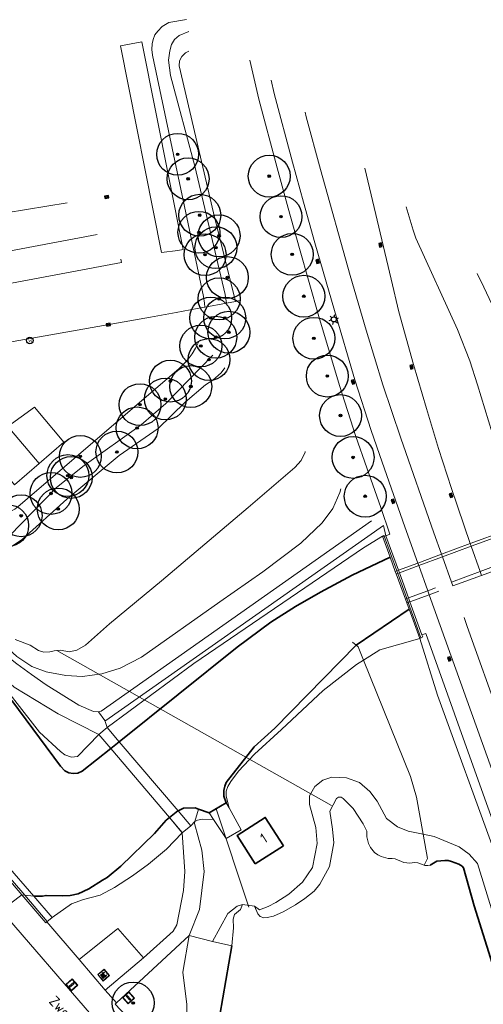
# Model space of a CAD drawing. Header units: metres. Extents: x 92877 to 94117, y 464509 to 465451.
# Tile 100 of 102: x 93404 to 93459, y 465333 to 465451. Entities that reach past the tile are written whole.
import ezdxf
from ezdxf.enums import TextEntityAlignment as Align

# ---------------------------------------------------------------- set-up
doc = ezdxf.new("R2010")
doc.units = ezdxf.units.M
doc.linetypes.add('IE-TERREINAFSCHEIDING', pattern=[10, 8, -2])
doc.layers.get('0').update_dxf_attribs({"linetype": 'CONTINUOUS'})
for name, color, linetype, lineweight in [('B-WE-BV-LEUNING-G', 252, 'BV-LEUNING', 18), ('B-WE-GK-BESCHOEIING-G', 252, 'GK-BESCHOEIING', 35), ('B-WE-GR-BEPLANTING_CULTUUR-G', 252, 'CONTINUOUS', 18), ('B-WE-GR-BOOM-S', 90, 'CONTINUOUS', 25), ('B-WE-IE-MEUBILAIR_WEGMEUBILAIR_BANK-S', 252, 'CONTINUOUS', 15), ('B-WE-IE-TERREINAFSCHEIDING-G', 252, 'IE-TERREINAFSCHEIDING', 18), ('B-WE-IE-TERREINAFSCHEIDING_KUNSTMATIG_HEKWERK-G', 252, 'IE-TERREINAFSCHEIDING-KUNSTMATIG', 18), ('B-WE-IE-TERREINAFSCHEIDING_KUNSTMATIG_MUUR-G', 252, 'IE-TERREINAFSCHEIDING-KUNSTMATIG-DICHT', 18), ('B-WE-KL-ET_LS_OV_LICHTMAST-S', 252, 'CONTINUOUS', 25), ('B-WE-KL-WATER-S', 252, 'CONTINUOUS', 25), ('B-WE-KW-KUNSTWERK-GV', 252, 'CONTINUOUS', 18), ('B-WE-KW-KUNSTWERK_DUIKER-G', 252, 'CONTINUOUS', 18), ('B-WE-OG-TOPOGRAFIE_BEBOUWING-GV', 252, 'CONTINUOUS', 35), ('B-WE-OG-TOPOGRAFIE_HUISNUMMER-T25', 7, 'CONTINUOUS', 20), ('B-WE-OG-TOPOGRAFIE_STRAATNAAM-T18', 7, 'CONTINUOUS', 18), ('B-WE-OG-TOPOGRAFIE_WATER-GV', 252, 'CONTINUOUS', 18), ('B-WE-RI-HWA_KOLK-S', 252, 'CONTINUOUS', 25), ('B-WE-VH-VERHARDING-GV', 252, 'CONTINUOUS', 18), ('B-WE-VW-OV_DRAAGCONSTRUCTIE-S', 252, 'CONTINUOUS', 15)]:
    doc.layers.add(name, color=color, linetype=linetype, lineweight=lineweight)
doc.styles.add('NLCS-ISO', font='NLCS-ISO.ttf')
doc.styles.get("Standard").update_dxf_attribs({"font": 'isocp.shx'})
doc.linetypes.add('BV-LEUNING', pattern='A,1,[69,NLCS.SHX,S=0.2,R=0,X=0,Y=0],1', length=2)
doc.linetypes.add('GK-BESCHOEIING', pattern='A,30,-5,[1,NLCS.SHX,S=1,R=0,X=0,Y=0],-5', length=40)
doc.linetypes.add('IE-TERREINAFSCHEIDING-KUNSTMATIG', pattern='A,4,[82,NLCS.SHX,S=0.75,R=90,X=0,Y=0],4,-2', length=10)
doc.linetypes.add('IE-TERREINAFSCHEIDING-KUNSTMATIG-DICHT', pattern='A,8,-1,[82,NLCS.SHX,S=0.75,R=90,X=0,Y=0],-1', length=10)

# ---------------------------------------------------------------- blocks, each defined once
blk = doc.blocks.new('Q_BANK')
blk.add_lwpolyline([(-0.5, 0.5), (0.5, 0.5), (0.5, -0.5), (-0.5, -0.5)], close=True)
blk.add_lwpolyline([(-0.44, 0.46), (0.44, 0.46, -0.414214), (0.46, 0.44), (0.46, -0.44, -0.414214), (0.44, -0.46), (-0.44, -0.46, -0.414214), (-0.46, -0.44), (-0.46, 0.44), (-0.46, 0.44), (-0.46, 0.45), (-0.46, 0.45), (-0.46, 0.45), (-0.46, 0.45), (-0.46, 0.45), (-0.46, 0.45), (-0.46, 0.46), (-0.46, 0.46), (-0.46, 0.46), (-0.45, 0.46), (-0.45, 0.46), (-0.45, 0.46), (-0.45, 0.46), (-0.45, 0.46), (-0.45, 0.46), (-0.44, 0.46), (-0.44, 0.46)], format="xyb")
for points in [[(-0.27, 0.02), (-0.37, -0.08)], [(-0.18, 0.13), (-0.27, 0.13), (-0.27, 0.28)], [(-0.27, 0.28), (0.26, 0.28), (0.26, 0.13), (0.17, 0.13)], [(-0.18, 0.02), (-0.27, 0.02)], [(-0.27, 0.02), (-0.18, 0.02)], [(-0.18, 0.02), (-0.18, 0.13)], [(-0.18, 0.13), (-0.14, 0.13)], [(-0.14, 0.13), (-0.14, 0.02)], [(0.13, 0.13), (-0.14, 0.13)], [(0.13, 0.02), (-0.14, 0.02)], [(-0.14, 0.02), (0.13, 0.02)], [(0.13, 0.02), (-0.14, 0.02)], [(-0.14, 0.02), (0.13, 0.02)], [(-0.14, 0.02), (0.13, 0.02)], [(0.13, 0.02), (0.13, 0.13)], [(0.13, 0.13), (0.17, 0.13)], [(0.17, 0.13), (0.17, 0.02)], [(0.17, 0.02), (0.26, 0.02)], [(0.17, 0.02), (0.26, 0.02)], [(0.26, 0.02), (0.36, -0.08)], [(-0.24, -0.08), (-0.37, -0.08)], [(-0.19, -0.08), (-0.19, -0.27), (-0.24, -0.27), (-0.24, -0.08)], [(-0.24, -0.08), (-0.19, -0.08)], [(0.18, -0.08), (-0.19, -0.08)], [(0.23, -0.08), (0.23, -0.27), (0.18, -0.27), (0.18, -0.08)], [(0.18, -0.08), (0.23, -0.08)], [(0.36, -0.08), (0.23, -0.08)]]:
    blk.add_lwpolyline(points)
blk = doc.blocks.new('Q_VERKEERSBORDPAAL')
for points in [[(-0.5, 0.5), (0.5, 0.5), (0.5, -0.5), (-0.5, -0.5)], [(-0.08, 0.33), (0.07, 0.33), (0.07, -0.33), (-0.08, -0.33)]]:
    blk.add_lwpolyline(points, close=True)
blk.add_lwpolyline([(-0.44, 0.46), (0.44, 0.46, -0.414214), (0.46, 0.44), (0.46, -0.44, -0.414214), (0.44, -0.46), (-0.44, -0.46, -0.414214), (-0.46, -0.44), (-0.46, 0.44), (-0.46, 0.44), (-0.46, 0.45), (-0.46, 0.45), (-0.46, 0.45), (-0.46, 0.45), (-0.46, 0.45), (-0.46, 0.45), (-0.46, 0.46), (-0.46, 0.46), (-0.46, 0.46), (-0.45, 0.46), (-0.45, 0.46), (-0.45, 0.46), (-0.45, 0.46), (-0.45, 0.46), (-0.45, 0.46), (-0.44, 0.46), (-0.44, 0.46)], format="xyb")
blk = doc.blocks.new('Q_LICHTMAST')
for points in [[(-0.26, 0.15), (-0.52, 0.3)], [(0, 0.3), (0, 0.6)], [(0.26, 0.15), (0.52, 0.3)], [(-0.26, -0.15), (-0.52, -0.3)], [(0, -0.3), (0, -0.6)], [(0.26, -0.15), (0.52, -0.3)]]:
    blk.add_lwpolyline(points)
blk.add_circle((0, 0), 0.3)
blk = doc.blocks.new('SKL-WATER_STRAATPOT-SO')
blk.add_circle((0, 0), 2)
at = {"style": 'NLCS-ISO'}
blk.add_text('W', height=2, rotation=360, dxfattribs=at).set_placement((-1.06, -1.05))
blk = doc.blocks.new('B-SRI-KOLK_COMBINATIE-SO')
for p, q in [((-1.125, 0), (1.125, 1.5)), ((1.125, 0), (-1.125, 1.5))]:
    blk.add_line(p, q)
at = {"flags": 128}
blk.add_lwpolyline([(-1.125, 0), (1.125, 0), (1.125, 1.5), (-1.125, 1.5)], close=True, dxfattribs=at)
blk = doc.blocks.new('SGR-BOOM_01')
at = {"ltscale": 0.1}
h = blk.add_hatch(color=256, dxfattribs=at)
edge = h.paths.add_edge_path()
edge.add_arc((0, 0), 0.15, 0, 360)
for radius in [2.5, 0.045]:
    blk.add_circle((0, 0), radius)
blk.add_circle((0, 0), 0.15, dxfattribs=at)

msp = doc.modelspace()

# ---------------------------------------------------------------- linework, layer by layer
at = {"layer": 'B-WE-BV-LEUNING-G'}
for p, q in [((93447.23, 465389.08), (93447.19, 465389.18)), ((93448.72, 465384.93), (93447.23, 465389.08)), ((93448.84, 465384.62), (93448.72, 465384.93)), ((93448.72, 465384.93), (93448.72, 465384.93)), ((93449.92, 465381.62), (93448.84, 465384.62)), ((93450.08, 465381.17), (93449.92, 465381.62)), ((93450.08, 465381.16), (93450.08, 465381.17)), ((93451.6, 465376.94), (93450.08, 465381.16)), ((93413.14, 465365.41), (93414.57, 465363.73)), ((93414.57, 465363.73), (93421.58, 465355.48)), ((93421.58, 465355.48), (93423.1, 465353.68)), ((93404.29, 465346.22), (93401.61, 465349.37)), ((93404.29, 465346.22), (93404.29, 465346.22)), ((93406.96, 465343.08), (93404.29, 465346.22))]:
    msp.add_line(p, q, dxfattribs=at)
at = {"layer": 'B-WE-GK-BESCHOEIING-G'}
for p, q in [((93443.86, 465376.05), (93450.18, 465380.34)), ((93408.57, 465361.6), (93402.74, 465369.43)), ((93415.58, 465364.53), (93414.57, 465363.73)), ((93414.57, 465363.73), (93414.57, 465363.72)), ((93425.05, 465356.49), (93426.32, 465356.04)), ((93428.36, 465357.23), (93426.32, 465356.04)), ((93421.56, 465355.47), (93421.58, 465355.48))]:
    msp.add_line(p, q, dxfattribs=at)
at = {"layer": 'B-WE-GK-BESCHOEIING-G', "flags": 128}
for points in [[(93447.93, 465386.54), (93443.38, 465384.42), (93439.6, 465382.38), (93436.64, 465380.65), (93433.66, 465378.78), (93429.66, 465375.81), (93415.58, 465364.53)], [(93428.36, 465357.23), (93428.08, 465358.05), (93428.05, 465358.71), (93428.18, 465359.24), (93428.34, 465359.67), (93431.69, 465363.9), (93434.15, 465366.16), (93443.86, 465376.05)], [(93414.57, 465363.72), (93411.16, 465361), (93410.65, 465360.79), (93410.07, 465360.72), (93409.57, 465360.8), (93409.08, 465361.07), (93408.57, 465361.6)], [(93421.58, 465355.48), (93422.58, 465356.29), (93422.6, 465356.3)], [(93422.6, 465356.3), (93423.25, 465356.61), (93424.66, 465356.63), (93425.05, 465356.49)], [(93413.58, 465348), (93414.12, 465348.34), (93415.77, 465349.69), (93419.77, 465353.56), (93421.17, 465355.15), (93421.56, 465355.47)], [(93468.94, 465309.97), (93457.96, 465344.96), (93456.69, 465349.47), (93456.52, 465349.66), (93456.13, 465349.9), (93455.27, 465350.24), (93454.87, 465350.34), (93454.46, 465350.37), (93453.51, 465350.29), (93452.7, 465349.81)], [(93405.36, 465346.1), (93406.41, 465346.1), (93406.85, 465346.19), (93408.82, 465346.13), (93409.7, 465346.18), (93410.67, 465346.39), (93411.95, 465346.97), (93413.58, 465348)], [(93429.03, 465340.16), (93427.22, 465329.84), (93442.03, 465313.83), (93450.91, 465304.64), (93456.91, 465297.74), (93458.89, 465295.29)]]:
    msp.add_lwpolyline(points, dxfattribs=at)
at = {"layer": 'B-WE-GR-BEPLANTING_CULTUUR-G'}
for p, q in [((93447.14, 465390.35), (93447.42, 465389.11)), ((93428.7, 465356.62), (93428.36, 465357.23)), ((93426.32, 465356.04), (93426.85, 465355.24)), ((93410.81, 465338.54), (93415.42, 465342.25)), ((93415.42, 465342.25), (93418.49, 465338.74))]:
    msp.add_line(p, q, dxfattribs=at)
at = {"layer": 'B-WE-GR-BEPLANTING_CULTUUR-G', "flags": 128}
for points in [[(93428.37, 465416.88), (93428.24, 465417.89), (93424.59, 465433.24), (93421.7, 465444.06), (93421.47, 465445.86), (93421.6, 465446.97), (93421.81, 465447.74), (93422.17, 465448.33), (93422.74, 465448.83), (93423.9, 465449.3)], [(93442.02, 465394.72), (93441.91, 465394.28), (93441.08, 465392.38), (93439.8, 465390.66), (93437.25, 465388.22), (93432.72, 465384.79), (93427.59, 465381.22), (93418.24, 465374.62), (93415.68, 465373.32), (93413.48, 465372.64), (93411.19, 465372.31), (93409.2, 465372.45), (93406.87, 465372.86), (93405.14, 465373.49), (93403.33, 465374.69), (93400.3, 465377.47), (93388.95, 465390.35), (93376.65, 465403.72), (93363.2, 465416.31), (93354.21, 465424.55), (93348.35, 465430.95), (93339.87, 465441.15)], [(93380.87, 465408.48), (93391.8, 465396.76), (93395.93, 465391.34), (93397.93, 465389.36), (93399.21, 465388.57), (93400.51, 465388.38), (93401.37, 465388.51), (93402.49, 465389.09), (93408.09, 465394.87), (93411.37, 465397.51), (93418.21, 465402.34), (93421.13, 465404.89), (93426.75, 465410.66)], [(93414.14, 465366.22), (93424.48, 465373.87), (93444.74, 465387.66), (93447.02, 465389.05)], [(93451.49, 465376.83), (93446.71, 465375.51), (93444.73, 465374.27)], [(93451.49, 465376.83), (93453.6, 465370.07), (93460.4, 465351.39), (93467.37, 465333.24), (93471.15, 465321.78), (93474.09, 465312.18), (93476.86, 465304.13)], [(93444.73, 465374.27), (93443.92, 465373.76), (93439.92, 465370.64), (93434.97, 465365.99), (93431.74, 465363.06), (93429.82, 465361.03), (93428.9, 465359.78), (93428.53, 465359.17), (93428.35, 465358.63), (93428.35, 465358.04), (93428.7, 465356.62)], [(93400.01, 465373.71), (93400.14, 465373.24), (93406.07, 465365.67), (93408.57, 465363.35), (93409.08, 465362.97), (93409.87, 465362.68), (93410.61, 465362.78), (93413.14, 465365.41)], [(93432.32, 465344.47), (93433.36, 465344.88), (93434.28, 465345.35), (93435.82, 465346.34), (93437.48, 465347.77), (93438.64, 465349.53), (93439.21, 465352.38), (93439.06, 465354.29), (93438.31, 465357.05), (93438.31, 465358.06), (93438.93, 465359.2), (93439.88, 465359.94), (93440.98, 465360.29), (93442.7, 465360.22), (93444.26, 465359.67), (93445.51, 465358.59), (93446.39, 465357.45), (93447.49, 465355.35), (93448.81, 465354.37), (93450.08, 465353.87), (93451.87, 465353.51)], [(93426.85, 465355.24), (93428.33, 465352.98), (93430.15, 465354), (93428.7, 465356.62)], [(93426.85, 465355.24), (93425.52, 465355.27), (93424.94, 465355.16), (93424.62, 465355)], [(93423.1, 465353.65), (93421.22, 465351.69), (93419.08, 465349.91), (93417.17, 465348.53), (93415, 465347.12), (93413.28, 465346.23), (93411.3, 465345.71), (93409.87, 465345.17), (93407.56, 465343.54)], [(93451.87, 465353.51), (93453.18, 465353.2), (93456.15, 465351.97), (93457.38, 465351.09), (93458.37, 465349.99), (93464.17, 465331.16), (93471.04, 465311.39), (93474.41, 465302.3)], [(93426.73, 465340.7), (93428.56, 465344.04), (93429.65, 465344.91)], [(93457.87, 465289.92), (93453.66, 465294.06), (93448.09, 465300), (93442.21, 465306.11), (93437.06, 465312.2), (93431.41, 465318.35), (93426.85, 465323.99), (93424.38, 465326.81), (93423.6, 465328.62), (93423.63, 465333.17), (93423.18, 465337.03), (93423.93, 465341.41)]]:
    msp.add_lwpolyline(points, dxfattribs=at)
at = {"layer": 'B-WE-IE-TERREINAFSCHEIDING-G'}
for p, q in [((93447.23, 465389.08), (93447.42, 465389.11)), ((93447.02, 465389.05), (93447.23, 465389.08)), ((93447.02, 465389.05), (93447.93, 465386.54)), ((93450.18, 465380.34), (93451.49, 465376.83)), ((93407.56, 465343.54), (93405.36, 465346.1)), ((93407.56, 465343.54), (93406.92, 465343.02))]:
    msp.add_line(p, q, dxfattribs=at)
at = {"layer": 'B-WE-IE-TERREINAFSCHEIDING-G', "flags": 128}
msp.add_lwpolyline([(93451.73, 465377.3), (93451.83, 465377.06), (93451.49, 465376.83)], dxfattribs=at)
at = {"layer": 'B-WE-IE-TERREINAFSCHEIDING_KUNSTMATIG_HEKWERK-G'}
for p, q in [((93425.79, 465416.39), (93428.37, 465416.88)), ((93428.37, 465416.88), (93429.47, 465417.09)), ((93429.47, 465417.09), (93429.97, 465417.18)), ((93388.8, 465409.77), (93419.29, 465415.22)), ((93419.29, 465415.22), (93422.38, 465415.77)), ((93443.44, 465376.43), (93443.86, 465376.05)), ((93424.62, 465355), (93425.05, 465356.49)), ((93423.93, 465341.41), (93426.73, 465340.7)), ((93426.73, 465340.7), (93429.03, 465340.16))]:
    msp.add_line(p, q, dxfattribs=at)
at = {"layer": 'B-WE-IE-TERREINAFSCHEIDING_KUNSTMATIG_HEKWERK-G', "flags": 128}
for points in [[(93422.38, 465415.77), (93424.9, 465416.22), (93425.79, 465416.39)], [(93443.86, 465376.05), (93444.09, 465375.84), (93444.73, 465374.27)], [(93444.73, 465374.27), (93450.37, 465360.39), (93451.09, 465357.91), (93451.87, 465353.51)], [(93424.62, 465355), (93424.55, 465354.75), (93425.43, 465351.6), (93425.73, 465349.04), (93425.16, 465344.49), (93423.93, 465341.41)], [(93451.87, 465353.51), (93452.39, 465350.58), (93452, 465349.78)]]:
    msp.add_lwpolyline(points, dxfattribs=at)
at = {"layer": 'B-WE-IE-TERREINAFSCHEIDING_KUNSTMATIG_MUUR-G'}
for p, q in [((93406.03, 465397.74), (93402.28, 465402.15)), ((93430.29, 465345.1), (93429.65, 465344.91)), ((93431.74, 465344.91), (93430.29, 465345.1)), ((93432.32, 465344.47), (93431.74, 465344.91))]:
    msp.add_line(p, q, dxfattribs=at)
at = {"layer": 'B-WE-IE-TERREINAFSCHEIDING_KUNSTMATIG_MUUR-G', "flags": 128}
for points in [[(93405.44, 465404.47), (93408.97, 465400.29), (93406.03, 465397.74)], [(93406.03, 465397.74), (93403.08, 465395.2), (93399.35, 465399.6)]]:
    msp.add_lwpolyline(points, dxfattribs=at)
at = {"layer": 'B-WE-KW-KUNSTWERK-GV'}
for p, q in [((93463.81, 465390.52), (93457.49, 465388.18)), ((93463.93, 465390.2), (93457.6, 465387.86)), ((93454.05, 465386.91), (93457.49, 465388.18)), ((93454.05, 465386.91), (93451.23, 465385.86)), ((93457.6, 465387.86), (93454.17, 465386.59)), ((93458.68, 465384.85), (93464.99, 465387.18)), ((93451.23, 465385.86), (93448.92, 465385.01)), ((93454.17, 465386.59), (93451.34, 465385.55)), ((93465.16, 465386.7), (93458.85, 465384.38)), ((93448.54, 465384.86), (93448.72, 465384.93)), ((93448.72, 465384.93), (93448.54, 465384.86)), ((93448.65, 465384.55), (93448.54, 465384.86)), ((93448.84, 465384.62), (93448.65, 465384.55)), ((93448.65, 465384.55), (93449.74, 465381.55)), ((93448.72, 465384.93), (93448.92, 465385.01)), ((93448.92, 465385.01), (93448.72, 465384.93)), ((93449.03, 465384.69), (93448.84, 465384.62)), ((93451.34, 465385.55), (93449.03, 465384.69)), ((93455.24, 465383.59), (93458.68, 465384.85)), ((93455.41, 465383.12), (93458.85, 465384.38)), ((93450.13, 465381.7), (93452.42, 465382.54)), ((93452.58, 465382.08), (93450.29, 465381.24)), ((93452.42, 465382.54), (93453.36, 465382.89)), ((93453.73, 465382.5), (93452.58, 465382.08)), ((93449.74, 465381.55), (93449.92, 465381.62)), ((93449.9, 465381.1), (93449.74, 465381.55)), ((93450.08, 465381.17), (93449.9, 465381.1)), ((93449.9, 465381.1), (93450.08, 465381.16)), ((93449.92, 465381.62), (93450.13, 465381.7)), ((93450.29, 465381.24), (93450.08, 465381.17)), ((93450.08, 465381.16), (93450.29, 465381.24)), ((93414.14, 465366.22), (93413.14, 465365.41)), ((93415.58, 465364.53), (93414.14, 465366.22)), ((93413.14, 465365.41), (93414.57, 465363.72)), ((93422.6, 465356.3), (93415.58, 465364.53)), ((93414.57, 465363.72), (93421.56, 465355.47)), ((93424.12, 465354.51), (93422.6, 465356.3)), ((93421.56, 465355.47), (93423.1, 465353.65)), ((93424.12, 465354.51), (93423.1, 465353.65)), ((93405.36, 465346.1), (93402.01, 465350.01)), ((93403.95, 465346.26), (93401.48, 465344.4)), ((93403.95, 465346.26), (93404.29, 465346.22)), ((93403.95, 465346.26), (93404.29, 465346.22)), ((93404.29, 465346.22), (93405.36, 465346.1)), ((93404.29, 465346.22), (93405.36, 465346.1))]:
    msp.add_line(p, q, dxfattribs=at)
at = {"layer": 'B-WE-KW-KUNSTWERK_DUIKER-G'}
for p, q in [((93440.92, 465356.92), (93408.12, 465375.41)), ((93427.17, 465356.53), (93431.04, 465344.8))]:
    msp.add_line(p, q, dxfattribs=at)
at = {"layer": 'B-WE-OG-TOPOGRAFIE_BEBOUWING-GV'}
msp.add_line((93431.82, 465349.97), (93435.18, 465352.12), dxfattribs=at)
at = {"layer": 'B-WE-OG-TOPOGRAFIE_BEBOUWING-GV', "flags": 128}
msp.add_lwpolyline([(93435.18, 465352.12), (93433.02, 465355.49), (93429.65, 465353.32), (93431.82, 465349.97)], dxfattribs=at)
at = {"layer": 'B-WE-OG-TOPOGRAFIE_WATER-GV'}
for p, q in [((93448.54, 465384.86), (93447.93, 465386.54)), ((93450.18, 465380.34), (93449.9, 465381.1)), ((93444.71, 465354.71), (93443.5, 465356.54)), ((93441.05, 465354.09), (93441.2, 465352.48))]:
    msp.add_line(p, q, dxfattribs=at)
at = {"layer": 'B-WE-OG-TOPOGRAFIE_WATER-GV', "flags": 128}
for points in [[(93423.9, 465446.93), (93423.49, 465446.74), (93423.07, 465446.32), (93422.76, 465445.79), (93422.72, 465445.19), (93426.83, 465427.66), (93429.47, 465417.09)], [(93428.2, 465409.14), (93427.76, 465408.56), (93426.77, 465407.68), (93425.89, 465407.14), (93423.45, 465405.07), (93420.21, 465401.92), (93415.58, 465398.71), (93409.3, 465393.49), (93404.01, 465388.71), (93402.68, 465387.79)], [(93403.14, 465376.74), (93404.95, 465376.05), (93405.94, 465375.41), (93406.59, 465375.2), (93407.28, 465375.24), (93407.82, 465375.38), (93408.56, 465375.45), (93409.59, 465375.26), (93410.5, 465375.45), (93411.54, 465376.06), (93414.43, 465378.61), (93420.64, 465383.75), (93430.96, 465392.48), (93436.54, 465397.27), (93437.29, 465398.08), (93437.77, 465399.1), (93437.78, 465399.15)], [(93443.5, 465356.54), (93442.33, 465357.77), (93442.07, 465357.93), (93441.76, 465357.91), (93441.51, 465357.77), (93440.71, 465356.24), (93441.05, 465354.09)], [(93452, 465349.78), (93451.23, 465350.09), (93450.83, 465350.12), (93450.29, 465350.04), (93449.55, 465350.11), (93448.53, 465350.55), (93448.16, 465350.61), (93447.68, 465350.61), (93446.87, 465350.84), (93446.46, 465351.01), (93446.04, 465351.32), (93445.6, 465351.91), (93445.35, 465352.38), (93445.14, 465353.19), (93445.13, 465353.84), (93444.71, 465354.71)], [(93441.2, 465352.48), (93440.68, 465349.63), (93439.55, 465347.52), (93438.86, 465346.71), (93437.73, 465345.81), (93436.62, 465345.07), (93435.14, 465344.24), (93433.99, 465343.71), (93433.26, 465343.53), (93432.84, 465343.51), (93432.39, 465343.67), (93432.12, 465343.98), (93431.74, 465344.91)], [(93452.7, 465349.81), (93452.42, 465349.74), (93452.07, 465349.75), (93452, 465349.78)], [(93430.29, 465345.1), (93430.07, 465344.5), (93429.36, 465343.89), (93429.2, 465343.34)], [(93429.2, 465343.34), (93429.23, 465342.3), (93429.03, 465340.16)]]:
    msp.add_lwpolyline(points, dxfattribs=at)
at = {"layer": 'B-WE-VH-VERHARDING-GV'}
for p, q in [((93422.57, 465423.14), (93423.2, 465423.27)), ((93405.44, 465404.47), (93402.28, 465402.15)), ((93447.42, 465389.11), (93448.92, 465385.01)), ((93457.6, 465387.86), (93457.49, 465388.18)), ((93454.05, 465386.91), (93454.17, 465386.59)), ((93458.68, 465384.85), (93457.6, 465387.86)), ((93451.23, 465385.86), (93451.34, 465385.55)), ((93454.17, 465386.59), (93455.24, 465383.59)), ((93448.92, 465385.01), (93449.03, 465384.69)), ((93449.03, 465384.69), (93450.13, 465381.7)), ((93451.34, 465385.55), (93452.42, 465382.54)), ((93458.85, 465384.38), (93458.68, 465384.85)), ((93455.24, 465383.59), (93455.41, 465383.12)), ((93452.42, 465382.54), (93452.58, 465382.08)), ((93450.13, 465381.7), (93450.29, 465381.24)), ((93450.29, 465381.24), (93451.73, 465377.3)), ((93413.09, 465368.09), (93413.86, 465367.08)), ((93414.14, 465366.22), (93413.86, 465367.08)), ((93424.62, 465355), (93424.12, 465354.51)), ((93403.95, 465346.26), (93401.47, 465349.15)), ((93410.81, 465338.54), (93406.92, 465343.02)), ((93415.23, 465333.35), (93423.93, 465341.41)), ((93418.49, 465338.74), (93413.9, 465334.87)), ((93413.9, 465334.87), (93410.81, 465338.54)), ((93415.23, 465333.35), (93413.9, 465334.87))]:
    msp.add_line(p, q, dxfattribs=at)
at = {"layer": 'B-WE-VH-VERHARDING-GV', "flags": 128}
for points in [[(93424.39, 465423.52), (93419.54, 465446.48), (93419.45, 465447.14), (93419.51, 465447.82), (93419.64, 465448.35), (93419.84, 465448.88), (93420.2, 465449.34), (93420.72, 465449.88), (93421.49, 465450.38), (93423.61, 465450.71)], [(93423.2, 465423.27), (93418.29, 465448.07), (93415.74, 465447.57), (93420.62, 465422.93), (93422.57, 465423.14)], [(93431.16, 465445.87), (93432.24, 465441.22), (93434.44, 465433.02), (93435.75, 465428.22), (93437.1, 465423.4), (93439.43, 465415.29), (93441.88, 465407.05), (93443.84, 465400.97), (93445.15, 465397.2), (93446.8, 465392.48), (93447.9, 465389.3), (93447.42, 465389.11)], [(93433.71, 465443.47), (93434.08, 465441.91), (93436.27, 465433.71), (93437.59, 465428.91), (93438.93, 465424.09), (93441.27, 465415.98), (93443.72, 465407.74), (93445.67, 465401.66), (93446.99, 465397.89), (93449.68, 465390.19), (93451.23, 465385.86)], [(93437.76, 465439.68), (93437.9, 465439.11), (93439.6, 465432.84), (93443.17, 465420.18), (93445.08, 465413.63), (93447.05, 465407.14), (93449.2, 465400.76), (93453.15, 465389.45), (93454.05, 465386.91)], [(93457.49, 465388.18), (93455.24, 465394.74), (93453.71, 465399.51), (93452.25, 465404.29), (93450.7, 465409.55), (93448.98, 465415.84), (93448.04, 465419.75), (93444.89, 465432.99)], [(93389.89, 465425.65), (93409.34, 465428.83)], [(93449.84, 465428.35), (93450.68, 465425.58), (93451.01, 465424.64), (93455.96, 465413.71), (93457.43, 465409.97), (93458.37, 465407.12), (93459.22, 465404.25), (93460.11, 465401.39), (93461.68, 465396.64), (93463.81, 465390.52)], [(93412.96, 465425.05), (93388.64, 465420.49)], [(93425.79, 465416.39), (93425.76, 465416.86), (93425.63, 465417.65), (93424.39, 465423.52)], [(93415.83, 465421.71), (93415.75, 465422.14)], [(93388.64, 465420.49), (93390.81, 465417.05), (93415.83, 465421.71)], [(93467.69, 465391.96), (93465.69, 465398.86), (93463.67, 465406.6), (93462.24, 465411.4), (93461.16, 465414.22), (93460.37, 465416.06), (93459.1, 465418.78), (93458.3, 465420.42)], [(93413.09, 465368.09), (93412.5, 465368.15), (93410.75, 465368.9), (93406.86, 465371.32), (93405.09, 465372.54), (93403.36, 465373.81), (93401.67, 465375.14), (93400.03, 465376.53), (93398.43, 465377.97), (93384.66, 465393.94), (93374.61, 465404.67), (93369.1, 465409.6), (93366.23, 465412.01), (93363.4, 465414.48), (93360.63, 465417.02)], [(93383.63, 465408.91), (93398.86, 465392.56), (93399.27, 465392.27), (93399.72, 465392.04), (93400.19, 465391.87), (93400.68, 465391.77), (93401.18, 465391.73), (93401.68, 465391.77), (93402.17, 465391.88), (93402.64, 465392.05), (93403.09, 465392.29), (93403.49, 465392.59), (93422.69, 465409.03), (93423.27, 465409.58), (93423.8, 465410.17), (93424.27, 465410.81), (93424.69, 465411.49), (93425.04, 465412.2), (93425.11, 465412.37)], [(93445.69, 465390.9), (93413.43, 465368.17), (93413.09, 465368.09)], [(93413.86, 465367.08), (93413.96, 465367.08), (93447.14, 465390.35)], [(93452.58, 465382.08), (93460.81, 465359.12), (93465.8, 465345.14), (93468.58, 465337.64), (93471.77, 465329.67), (93473.53, 465325.64), (93475.64, 465321.1), (93476.98, 465318.43), (93482.68, 465307.87)], [(93456.75, 465379.35), (93457.13, 465378.3), (93461.16, 465367.06), (93467.39, 465349.65), (93469.7, 465343.3), (93471.98, 465337.25), (93474.3, 465331.45), (93476.88, 465325.51), (93479.63, 465320.02), (93483.4, 465312.79)], [(93451.73, 465377.3), (93452.17, 465377.45), (93459.02, 465358.26), (93464.61, 465342.74), (93467.98, 465333.84), (93469.45, 465330.15), (93471.21, 465326), (93473.06, 465321.97), (93474.93, 465318.18), (93476.92, 465314.39), (93480.7, 465307.44)], [(93400.01, 465373.71), (93403.02, 465371.03), (93408.27, 465367.87), (93413.14, 465365.41)], [(93423.1, 465353.65), (93423.39, 465349.05), (93423.24, 465346.76), (93422.44, 465342.67), (93422.02, 465341.92), (93418.49, 465338.74)], [(93406.92, 465343.02), (93406.81, 465342.92), (93403.95, 465346.26)], [(93401.48, 465344.4), (93412.26, 465331.91), (93415.26, 465328.7)], [(93455.38, 465289.1), (93430.54, 465315.82), (93430.95, 465316.22), (93426.4, 465321.05), (93427.74, 465322.3), (93424.36, 465325.87), (93423.13, 465324.68), (93415.09, 465333.22), (93415.23, 465333.35)]]:
    msp.add_lwpolyline(points, dxfattribs=at)

# ---------------------------------------------------------------- block references
at = {"layer": 'B-WE-GR-BOOM-S'}
for p, rotation in [((93422.55, 465434.64), 102), ((93433.49, 465432.03), 105), ((93423.8, 465431.71), 102), ((93425.19, 465427.37), 103), ((93434.89, 465427.2), 105), ((93425.09, 465425.33), 102), ((93427.5, 465424.91), 104), ((93425.83, 465422.66), 102), ((93427.12, 465423.49), 103), ((93436.23, 465422.7), 105), ((93428.49, 465419.93), 104), ((93427.51, 465417.39), 96.99999999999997), ((93437.62, 465417.7), 107), ((93426.5, 465415.1), 84), ((93428.18, 465415.1), 96.99999999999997), ((93427.11, 465412.81), 63.99999999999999), ((93428.67, 465413.4), 77.00000000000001), ((93425.32, 465411.76), 63.99999999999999), ((93438.82, 465412.68), 107), ((93426.3, 465410.14), 46), ((93421.69, 465407.57), 41), ((93424.12, 465406.92), 46), ((93440.42, 465408.17), 107), ((93418.06, 465404.76), 41), ((93421.08, 465405.43), 46), ((93442, 465403.46), 103), ((93417.71, 465401.98), 34.99999999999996), ((93410.93, 465398.58), 41), ((93415.3, 465399.11), 34.99999999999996), ((93443.5, 465398.46), 91), ((93409.44, 465396.29), 39), ((93409.85, 465396.07), 39), ((93407.43, 465394.16), 46), ((93444.95, 465393.83), 109), ((93403.86, 465391.5), 46), ((93408.29, 465392.31), 42), ((93402.26, 465390.33), 46), ((93417.24, 465333.35), 43.00000000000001)]:
    msp.add_blockref('SGR-BOOM_01', p, dxfattribs=dict(at, rotation=rotation))
at = {"layer": 'B-WE-IE-MEUBILAIR_WEGMEUBILAIR_BANK-S', "rotation": 130}
msp.add_blockref('Q_BANK', (93413.71, 465336.67), dxfattribs=at)
at = {"layer": 'B-WE-KL-ET_LS_OV_LICHTMAST-S', "rotation": 107}
msp.add_blockref('Q_LICHTMAST', (93441.19, 465414.93), dxfattribs=at)
at = {"layer": 'B-WE-KL-WATER-S', "xscale": 0.2, "yscale": 0.2, "zscale": 0.2, "rotation": 10.99999999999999}
msp.add_blockref('SKL-WATER_STRAATPOT-SO', (93404.91, 465412.42), dxfattribs=at)
at = {"layer": 'B-WE-RI-HWA_KOLK-S'}
for p, xscale, yscale, zscale, rotation in [((93414.1, 465429.4), 0.2, 0.2, 0.2, 8.999999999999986), ((93446.91, 465423.84), 0.2, 0.2, 0.2, 103), ((93439.41, 465421.89), 0.2000000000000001, 0.2000000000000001, 0.2000000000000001, 106), ((93414.31, 465414.15), 0.2, 0.2, 0.2, 10.99999999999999), ((93450.62, 465409.28), 0.2000000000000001, 0.2000000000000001, 0.2000000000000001, 106), ((93443.63, 465407.51), 0.2, 0.2, 0.2, 108), ((93455.33, 465393.97), 0.2000000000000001, 0.2000000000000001, 0.2000000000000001, 109), ((93448.42, 465393.28), 0.2000000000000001, 0.2000000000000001, 0.2000000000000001, 109), ((93455.14, 465374.46), 0.2, 0.2, 0.2, 110)]:
    msp.add_blockref('B-SRI-KOLK_COMBINATIE-SO', p, dxfattribs=dict(at, xscale=xscale, yscale=yscale, zscale=zscale, rotation=rotation))
at = {"layer": 'B-WE-VW-OV_DRAAGCONSTRUCTIE-S'}
for p, rotation in [((93409.91, 465335.52), 131), ((93416.68, 465333.96), 43.00000000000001)]:
    msp.add_blockref('Q_VERKEERSBORDPAAL', p, dxfattribs=dict(at, rotation=rotation))

# ---------------------------------------------------------------- texts
at = {"layer": 'B-WE-OG-TOPOGRAFIE_HUISNUMMER-T25'}
msp.add_text('1', height=1.25, rotation=32.9, dxfattribs=at).set_placement((93432.83, 465353), align=Align.MIDDLE)
at = {"layer": 'B-WE-OG-TOPOGRAFIE_STRAATNAAM-T18'}
msp.add_text('Zweilandlaan', height=1.25, rotation=-46, dxfattribs=at).set_placement((93410.59, 465330.73), align=Align.MIDDLE)

doc.saveas('drawing.dxf')
